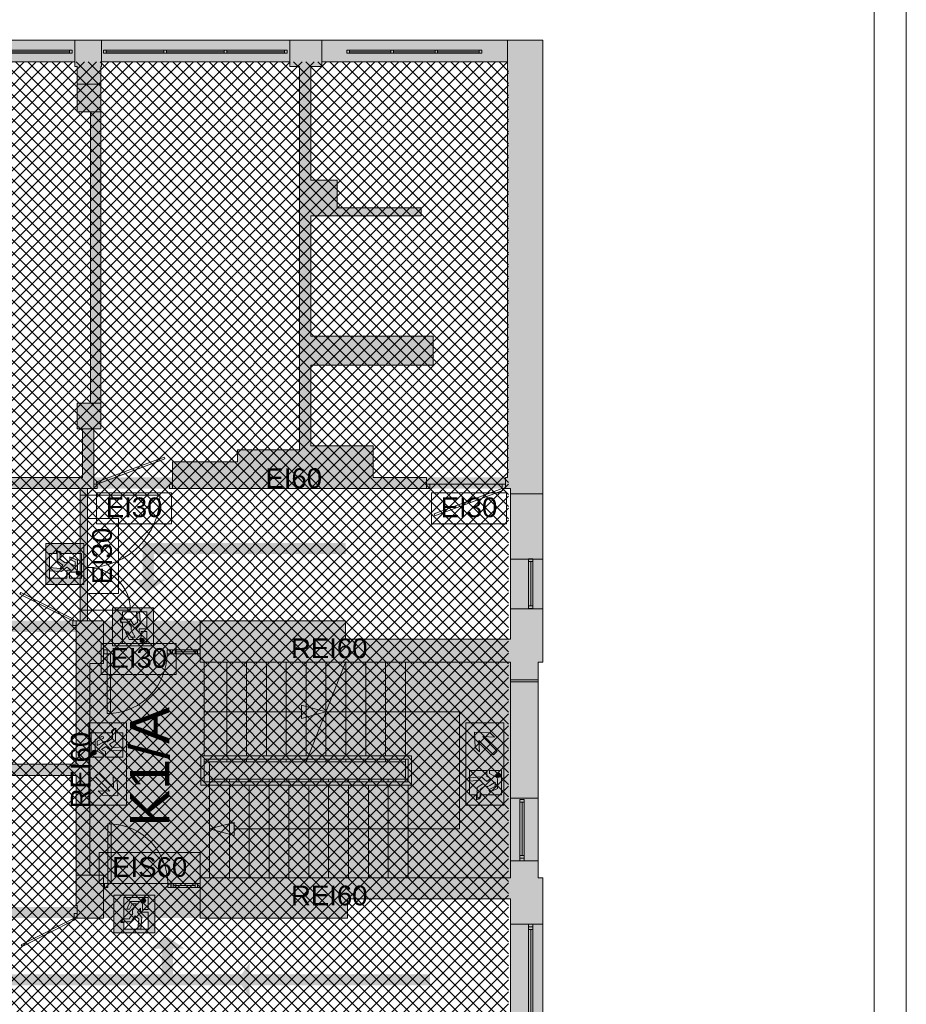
# Paper-space layout 'AP-09 STREFY POŻAROWE I EWAKUACJA - PIĘTRO 7' of a CAD drawing. Header units: millimetres. Extents: x 0 to 594, y 0 to 450.
# Tile 13 of 14: x 459 to 594, y 208 to 358. Entities that reach past the tile are written whole.
import ezdxf
from ezdxf.xclip import XClip

# ---------------------------------------------------------------- set-up
doc = ezdxf.new("R2010")
doc.units = ezdxf.units.MM
doc.header["$MEASUREMENT"] = 0
doc.header["$XCLIPFRAME"] = 0
for name, color, linetype, lineweight in [('A_Arkusz_Nr_pióra__1', 7, 'Continuous', 20), ('A_ewakuacja_Nr_pióra__4', 94, 'Continuous', 18), ('A_podkład_Nr_pióra__2', 8, 'Continuous', 13), ('A_ppoż proj_Nr_pióra__1', 7, 'Continuous', 20), ('A_ppoż proj_Nr_pióra__4', 94, 'Continuous', 18), ('A_ppoż proj_Nr_pióra__81', 2, 'Continuous', 5)]:
    doc.layers.add(name, color=color, linetype=linetype, lineweight=lineweight)
for name, color, linetype, lineweight, true_color in [('A_ewakuacja_Nr_pióra__104', 7, 'Continuous', 5, 0x006532), ('A_podkład_Nr_pióra__254', 7, 'Continuous', 5, 0xfdfdfd), ('A_ppoż proj_Nr_pióra__104', 7, 'Continuous', 5, 0x006532), ('A_ppoż proj_Nr_pióra__211', 7, 'Continuous', 5, 0xfe65fe), ('A_ppoż proj_Nr_pióra__70', 7, 'Continuous', 5, 0x65fe00)]:
    doc.layers.add(name, color=color, linetype=linetype, lineweight=lineweight, true_color=true_color)
doc.layers.add('A_podrys', color=7, linetype='Continuous')
doc.styles.add('STYL_AUTOMATYCZNY_1', font='arial.ttf')

# ---------------------------------------------------------------- blocks, each defined once
blk = doc.blocks.new('Rysunek_1_1', base_point=(-1569.58, -182.96))
at = {"layer": 'A_ewakuacja_Nr_pióra__104', "linetype": 'Continuous', "lineweight": 0, "true_color": 0x004c26}
h = blk.add_hatch(color=118, dxfattribs=at)
h.paths.add_polyline_path([(468.9, 272.27), (468.9, 278.52), (463.15, 278.52), (463.15, 272.27)])
h.paths.add_polyline_path([(466.34, 274.47), (466.34, 273.28), (463.71, 273.28), (463.71, 276.99), (464.76, 276.99), (464.76, 277.43), (465.42, 277.25), (465.42, 276.99), (468.54, 276.99), (468.54, 273.27), (466.72, 273.27), (466.72, 274.16), (467.52, 274.16, 0.414214), (467.93, 274.57), (467.93, 276), (466.78, 276.51), (466.78, 276.11), (467.6, 275.72), (467.6, 275.06), (466.76, 275.55), (466.58, 275.65, 0.230447), (466.09, 275.61), (465.3, 276.16), (465.3, 277.15), (464.84, 277.28), (464.84, 275.85), (465.74, 275.25), (465.29, 274.73), (463.74, 274.87), (463.74, 274.38), (465.51, 274.25), (466.31, 274.93), (466.94, 274.47)], flags=0)
for points in [[(468.4, 274.09, 1), (467.78, 273.88, 1)], [(477.69, 263.47, 1), (477.9, 264.09, 1)], [(470.32, 247.02, 1), (470.61, 246.43, 1)], [(532.11, 243, 1), (531.83, 243.59, 1)], [(477.89, 224.54, 1), (478.1, 223.92, 1)]]:
    blk.add_hatch(color=118, dxfattribs=at).paths.add_polyline_path(points)
h = blk.add_hatch(color=118, dxfattribs=at)
h.paths.add_polyline_path([(479.51, 262.97), (479.51, 268.72), (473.27, 268.72), (473.27, 262.97)])
h.paths.add_polyline_path([(477.32, 265.53), (477.32, 264.93), (476.85, 265.56), (477.53, 266.36), (477.4, 268.13), (476.92, 268.13), (477.06, 266.58), (476.53, 266.13), (475.94, 267.03), (474.51, 267.03), (474.63, 266.57), (475.62, 266.57), (476.18, 265.78, 0.230447), (476.14, 265.29), (476.24, 265.11), (476.73, 264.27), (476.06, 264.27), (475.67, 265.09), (475.27, 265.09), (475.78, 263.94), (477.21, 263.94, 0.414214), (477.62, 264.35), (477.62, 265.15), (478.51, 265.15), (478.51, 263.33), (474.8, 263.33), (474.8, 266.45), (474.54, 266.45), (474.36, 267.11), (474.8, 267.11), (474.8, 268.16), (478.51, 268.16), (478.51, 265.53)], flags=0)
h = blk.add_hatch(color=118, dxfattribs=at)
h.paths.add_polyline_path([(475.4, 251.26), (469.66, 251.26), (469.66, 245.01), (475.4, 245.01)])
h.paths.add_polyline_path([(470.01, 246.01), (470.01, 249.73), (473.14, 249.73), (473.14, 249.99, -0.24241), (473.79, 250.46), (473.79, 249.73), (474.84, 249.73), (474.84, 246.01), (472.22, 246.01), (472.22, 246.9), (471.61, 247.2), (472.25, 247.67), (473.05, 246.99), (474.81, 247.12), (474.81, 247.61), (473.26, 247.46), (472.81, 247.99), (473.72, 248.59), (473.72, 250.24, 0.304489), (473.25, 249.89), (473.25, 248.9), (472.46, 248.35, 0.230447), (471.97, 248.39), (471.79, 248.28), (470.95, 247.8), (470.95, 248.46), (471.78, 248.85, 1.14772), (471.63, 249.18), (470.62, 248.74), (470.62, 247.31, 0.414214), (471.04, 246.9), (471.83, 246.45), (471.83, 246.01)], flags=0)
h = blk.add_hatch(color=118, dxfattribs=at)
h.paths.add_polyline_path([(527.03, 251.26), (527.03, 245.01), (532.78, 245.01), (532.78, 251.26)])
h.paths.add_polyline_path([(528.44, 247.49), (528.33, 249.86), (530.69, 249.75), (531.35, 249.09), (529.58, 249.16), (531.79, 246.95), (531.22, 246.38), (529, 248.58), (529.08, 246.85)], flags=0)
h = blk.add_hatch(color=118, dxfattribs=at)
h.paths.add_polyline_path([(475.4, 238.76), (475.4, 245.01), (469.66, 245.01), (469.66, 238.76)])
h.paths.add_polyline_path([(473.99, 242.53), (474.1, 240.16), (471.74, 240.27), (471.09, 240.92), (472.86, 240.86), (470.65, 243.07), (471.22, 243.64), (473.43, 241.43), (473.35, 243.17)], flags=0)
h = blk.add_hatch(color=118, dxfattribs=at)
h.paths.add_polyline_path([(527.03, 238.76), (532.78, 238.76), (532.78, 245.01), (527.03, 245.01)])
h.paths.add_polyline_path([(532.42, 244.01), (532.42, 240.29), (529.3, 240.29), (529.3, 240.03, -0.24241), (528.64, 239.55), (528.64, 240.29), (527.59, 240.29), (527.59, 244), (530.22, 244), (530.22, 243.11), (530.82, 242.81), (530.19, 242.35), (529.39, 243.03), (527.63, 242.9), (527.63, 242.41), (529.17, 242.55), (529.62, 242.03), (528.72, 241.43), (528.72, 239.78, 0.304489), (529.19, 240.13), (529.19, 241.12), (529.97, 241.67, 0.230447), (530.47, 241.63), (530.64, 241.73), (531.49, 242.22), (531.49, 241.56), (530.66, 241.17, 1.14772), (530.81, 240.83), (531.81, 241.28), (531.81, 242.71, 0.414214), (531.4, 243.12), (530.6, 243.56), (530.6, 244.01)], flags=0)
h = blk.add_hatch(color=118, dxfattribs=at)
h.paths.add_polyline_path([(479.71, 225.04), (473.46, 225.04), (473.46, 219.3), (479.71, 219.3)])
h.paths.add_polyline_path([(477.51, 222.48), (478.71, 222.48), (478.71, 219.86), (474.99, 219.86), (474.99, 220.91), (474.56, 220.91), (474.73, 221.56), (474.99, 221.56), (474.99, 224.69), (478.71, 224.69), (478.71, 222.87), (477.82, 222.87), (477.82, 223.66, 0.414214), (477.41, 224.08), (475.98, 224.08), (475.47, 222.92), (475.87, 222.92), (476.26, 223.75), (476.92, 223.75), (476.43, 222.9), (476.33, 222.73, 0.230447), (476.37, 222.24), (475.82, 221.45), (474.83, 221.45), (474.7, 220.98), (476.13, 220.98), (476.73, 221.89), (477.25, 221.43), (477.11, 219.89), (477.6, 219.89), (477.73, 221.65), (477.05, 222.45), (477.51, 223.08)], flags=0)
at = {"layer": 'A_podkład_Nr_pióra__254', "linetype": 'Continuous', "lineweight": 5, "true_color": 0xfdfdfd}
h = blk.add_hatch(color=7, dxfattribs=at)
h.paths.add_polyline_path([(70.72, 133.27), (538.72, 133.27), (538.72, 227.67), (538.02, 227.67), (538.02, 260.47), (538.72, 260.47), (538.72, 355.07), (203.72, 355.07), (203.72, 351.07), (204.02, 351.07), (204.02, 293.67), (204.02, 286.87), (249.02, 286.87), (296.52, 286.87), (369.49, 286.87), (372.52, 286.87), (533.82, 286.87), (533.82, 266.77), (533.82, 263.97), (508.72, 263.97), (508.72, 266.77), (457.72, 266.77), (457.72, 266.87), (418.72, 266.87), (418.72, 264.22), (402.12, 264.22), (402.12, 264.32), (397.12, 264.32, 0.414214), (392.12, 259.32), (392.12, 229.12, 0.414214), (397.12, 224.12), (418.72, 224.12), (418.72, 221.57), (456.32, 221.57), (458.42, 221.57), (509.02, 221.57), (509.02, 224.47), (533.82, 224.47), (533.82, 201.67), (509.78, 201.67), (509.02, 201.67), (458.42, 201.67), (456.32, 201.67), (418.72, 201.67), (406.32, 201.67), (149.02, 201.67), (149.02, 201.47), (101.32, 201.47), (76.12, 201.47), (76.12, 224.27), (101.32, 224.27), (101.32, 221.57), (121.32, 221.57), (121.32, 224.27), (137.77, 224.27), (137.77, 223.97), (141.67, 223.97), (141.67, 229.07), (164.82, 229.07), (164.82, 221.67), (173.12, 221.67), (173.12, 231.82), (172.32, 231.82), (172.32, 230.07), (165.57, 230.07), (165.57, 240.47), (172.32, 240.47), (172.32, 238.72), (173.12, 238.72), (172.32, 242.42), (172.32, 241.47), (165.57, 241.47), (165.57, 258.47), (172.32, 258.47), (172.32, 256.42), (173.12, 256.42), (173.12, 266.57), (168.62, 266.57), (166.22, 266.57), (166.22, 259.67), (141.72, 259.67), (141.72, 263.97), (137.71, 263.97), (137.71, 263.77), (123.62, 263.77), (76.12, 263.77), (76.12, 293.67), (123.62, 293.67), (141.72, 293.67), (166.22, 293.67), (168.62, 293.67), (168.62, 286.97), (173.12, 286.97), (173.12, 293.67), (183.12, 293.67), (183.12, 299.47), (173.82, 299.47), (173.82, 351.07), (175.22, 351.07), (175.22, 355.07), (70.72, 355.07), (70.72, 260.47), (71.92, 260.47), (71.92, 257.47), (71.92, 230.27), (71.92, 228.02), (70.72, 228.02)])
h.paths.add_polyline_path([(94.22, 295.27), (76.12, 295.27), (76.12, 321.24), (76.12, 351.77), (104.72, 351.77), (104.72, 351.07), (106.12, 351.07), (106.12, 321.24), (102.43, 321.24), (94.22, 312.94)], flags=0)
h.paths.add_polyline_path([(76.12, 199.87), (89.57, 199.87), (89.57, 195.57), (99.16, 195.57), (104.42, 195.57), (111.88, 195.57), (111.88, 200.77), (121.78, 200.77), (121.78, 196.37), (126.47, 196.37), (126.47, 191.37), (121.47, 191.37), (121.47, 184.67), (138.97, 184.67), (138.97, 144.17), (137.77, 144.17), (137.77, 136.57), (109.17, 136.57), (109.17, 137.27), (104.42, 137.27), (104.42, 136.57), (89.57, 136.57), (76.12, 136.57)], flags=0)
h.paths.add_polyline_path([(95.02, 302.27), (95.02, 312.63), (102.78, 320.44), (106.12, 320.44), (106.12, 318.83), (121.12, 318.83), (121.12, 302.27), (106.12, 302.27), (102.78, 302.27)], flags=0)
h.paths.add_polyline_path([(121.92, 319.63), (107.82, 319.63), (107.82, 351.07), (109.42, 351.07), (109.42, 351.77), (138.02, 351.77), (138.02, 302.17), (135.42, 302.17), (135.42, 295.27), (121.92, 295.27), (121.92, 302.17)], flags=0)
h.paths.add_polyline_path([(137.67, 191.37), (127.37, 191.37), (127.37, 199.07), (128.97, 199.07), (128.97, 199.77), (139.12, 199.77), (139.12, 200.77), (149.02, 200.77), (149.02, 195.37), (160.32, 195.37), (160.32, 183.47), (141.57, 183.47), (141.57, 192.27), (137.67, 192.27)], flags=0)
h.paths.add_polyline_path([(140.02, 302.17), (140.02, 321.77), (154.92, 321.77), (154.92, 302.17)], flags=0)
h.paths.add_polyline_path([(140.02, 344.17), (142.52, 344.17), (142.52, 351.77), (170.92, 351.77), (170.92, 351.07), (172.22, 351.07), (172.22, 322.57), (142.52, 322.57), (140.02, 322.57)], flags=0)
h.paths.add_polyline_path([(140.47, 178.47), (141.57, 178.47), (161.12, 178.47), (161.12, 181.87), (171.82, 181.87), (171.82, 137.27), (170.52, 137.27), (170.52, 136.57), (141.97, 136.57), (141.97, 137.27), (141.57, 137.27), (141.57, 144.17), (140.47, 144.17)], flags=0)
h.paths.add_polyline_path([(155.72, 299.47), (155.72, 321.87), (172.22, 321.87), (172.22, 299.47), (167.72, 299.47), (167.72, 294.37), (155.72, 294.37)], flags=0)
h.paths.add_polyline_path([(161.12, 200.07), (171.82, 200.07), (171.82, 183.47), (161.12, 183.47)], flags=0)
h.paths.add_polyline_path([(173.52, 137.27), (173.52, 195.77), (173.52, 200.97), (197.22, 200.97), (197.22, 195.77), (203.72, 195.77), (203.72, 137.27), (203.52, 137.27), (203.52, 136.57), (174.92, 136.57), (174.92, 137.27)], flags=0)
h.paths.add_polyline_path([(207.52, 144.17), (205.42, 144.17), (205.42, 188.47), (207.52, 188.47), (207.52, 195.57), (214.32, 195.57), (214.32, 197.47), (225.42, 197.47), (225.42, 200.87), (237.42, 200.87), (237.42, 197.47), (237.42, 195.87), (238.32, 195.87), (238.32, 137.27), (236.72, 137.27), (236.72, 136.57), (207.72, 136.57), (207.72, 137.27), (207.52, 137.27)], flags=0)
h.paths.add_polyline_path([(205.72, 344.17), (207.82, 344.17), (207.82, 351.07), (208.32, 351.07), (208.32, 351.77), (236.92, 351.77), (236.92, 351.07), (238.22, 351.07), (238.22, 308.93), (228.04, 308.93), (219.82, 300.67), (219.82, 287.57), (207.82, 287.57), (207.82, 299.87), (205.72, 299.87)], flags=0)
h.paths.add_polyline_path([(229.02, 290.87), (220.62, 290.87), (220.62, 300.33), (228.38, 308.13), (229.02, 308.13), (238.22, 308.13), (238.22, 306.63), (248.02, 306.63), (248.02, 292.77), (238.22, 292.77), (229.02, 292.77)], flags=0)
h.paths.add_polyline_path([(239.72, 310.93), (239.72, 344.17), (239.72, 351.07), (241.42, 351.07), (241.42, 351.77), (270.02, 351.77), (270.02, 351.07), (270.02, 344.17), (270.52, 344.17), (270.52, 310.93), (270.52, 299.87), (270.02, 299.87), (270.02, 287.57), (258.02, 287.57), (258.02, 295.87), (257.32, 295.87), (257.32, 290.87), (248.82, 290.87), (248.82, 295.87), (248.82, 310.93), (248.02, 310.93), (248.02, 307.43), (239.72, 307.43)], flags=0)
h.paths.add_polyline_path([(240.12, 178.77), (240.12, 195.37), (248.22, 195.37), (248.22, 197.47), (257.22, 197.47), (257.22, 195.37), (257.22, 178.77)], flags=0)
h.paths.add_polyline_path([(241.42, 137.27), (240.12, 137.27), (240.12, 177.97), (270.02, 177.97), (270.72, 177.97), (270.72, 144.17), (270.02, 144.17), (270.02, 137.27), (270.02, 136.57), (241.42, 136.57)], flags=0)
h.paths.add_polyline_path([(270.02, 178.67), (258.02, 178.67), (258.02, 200.97), (270.02, 200.97), (270.02, 188.47), (270.72, 188.47), (270.72, 178.67)], flags=0)
h.paths.add_polyline_path([(273, 144.17), (273.02, 145.23), (273.02, 188.47), (273.62, 188.47), (273.62, 197.57), (273.62, 200.97), (285.57, 200.97), (285.57, 197.57), (295.12, 197.57), (295.12, 188.47), (295.12, 177.61), (295.92, 177.61), (295.92, 181.11), (304.12, 181.11), (304.12, 177.61), (304.12, 144.17), (304.12, 137.27), (302.72, 137.27), (302.72, 136.57), (273.92, 136.57), (273.92, 137.27), (273.62, 137.27), (273.62, 144.17)], flags=0)
h.paths.add_polyline_path([(273.82, 299.87), (273.32, 299.87), (273.32, 308.93), (273.32, 310.15), (273.32, 344.17), (273.82, 344.17), (273.82, 351.07), (274.22, 351.07), (274.22, 351.77), (302.82, 351.77), (302.82, 351.07), (304.22, 351.07), (304.22, 344.17), (304.22, 308.93), (294.04, 308.93), (285.82, 300.67), (285.82, 287.57), (273.82, 287.57)], flags=0)
h.paths.add_polyline_path([(286.62, 290.87), (286.62, 300.33), (294.38, 308.13), (304.22, 308.13), (304.22, 306.73), (314.02, 306.73), (314.02, 292.77), (295.02, 292.77), (295.02, 290.87)], flags=0)
h.paths.add_polyline_path([(295.92, 181.81), (295.92, 195.57), (305.82, 195.57), (314.92, 195.57), (314.92, 197.57), (323.32, 197.57), (323.32, 187.1), (315.56, 179.31), (305.82, 179.31), (305.82, 181.81)], flags=0)
h.paths.add_polyline_path([(305.82, 178.51), (307.12, 178.51), (315.9, 178.51), (324.12, 186.77), (324.12, 188.47), (324.12, 200.97), (336.12, 200.97), (336.12, 188.47), (336.82, 188.47), (336.82, 186.77), (336.82, 144.17), (336.12, 144.17), (336.12, 137.27), (335.72, 137.27), (335.72, 136.57), (307.12, 136.57), (307.12, 137.27), (305.82, 137.27)], flags=0)
h.paths.add_polyline_path([(314.02, 307.53), (305.92, 307.53), (305.92, 351.07), (307.22, 351.07), (307.22, 351.77), (335.62, 351.77), (335.62, 351.07), (336.12, 351.07), (336.12, 344.17), (336.82, 344.17), (336.82, 311.03), (336.82, 299.87), (336.12, 299.87), (336.12, 295.97), (337.12, 295.97), (337.12, 288.47), (336.22, 288.47), (336.22, 287.57), (324.22, 287.57), (324.22, 288.47), (324.22, 290.87), (314.82, 290.87), (314.82, 299.87), (314.82, 311.03), (314.02, 311.03)], flags=0)
h.paths.add_polyline_path([(338.72, 288.47), (338.72, 290.97), (338.72, 295.97), (339.92, 295.97), (339.92, 299.87), (339.42, 299.87), (339.42, 344.17), (339.92, 344.17), (339.92, 351.07), (340.12, 351.07), (340.12, 351.77), (358.49, 351.77), (360.82, 351.77), (368.52, 351.77), (368.52, 351.07), (369.95, 351.07), (369.95, 292.67), (360.82, 292.67), (360.82, 298.17), (360.02, 298.17), (360.02, 295.97), (360.02, 290.97), (351.92, 290.97), (351.92, 288.47), (351.92, 287.57), (339.92, 287.57), (339.92, 288.47)], flags=0)
h.paths.add_polyline_path([(339.42, 144.17), (339.42, 188.47), (339.82, 188.47), (339.82, 200.97), (351.82, 200.97), (351.82, 187.07), (352.66, 186.23), (352.68, 186.24), (353.23, 186.79), (352.62, 187.4), (352.62, 197.57), (361.02, 197.57), (361.02, 195.47), (381.52, 195.47), (381.52, 191.31), (382.32, 191.31), (382.32, 195.47), (389.82, 195.47), (389.82, 200.97), (401.82, 200.97), (401.82, 199.97), (401.92, 199.97), (401.92, 192.37), (401.92, 188.47), (402.82, 188.47), (402.82, 144.17), (401.82, 144.17), (401.82, 137.27), (401.32, 137.27), (401.32, 136.57), (372.92, 136.57), (372.92, 137.27), (371.62, 137.27), (371.62, 181.11), (381.62, 181.11), (381.62, 177.61), (382.32, 177.61), (382.32, 182.31), (381.52, 182.31), (381.52, 181.81), (369.92, 181.81), (369.92, 179.71), (360.28, 179.71), (359.57, 180.41), (359.01, 179.84), (359.94, 178.91), (369.92, 178.91), (369.92, 144.17), (369.92, 137.27), (368.42, 137.27), (368.42, 136.57), (339.82, 136.57), (339.82, 137.27), (339.82, 144.17)], flags=0)
h.paths.add_polyline_path([(391.12, 288.37), (372.02, 288.37), (372.02, 338.37), (372.95, 338.37), (372.95, 339.27), (401.92, 339.27), (401.92, 333.17), (401.92, 287.47), (391.92, 287.47), (391.92, 293.87), (391.12, 293.87)], flags=0)
h.paths.add_polyline_path([(398.12, 260.12), (402.12, 260.12), (402.12, 260.22), (406.12, 260.22), (406.12, 261.22), (419.52, 261.22), (419.52, 265.17), (430.32, 265.17), (430.32, 223.17), (419.52, 223.17), (419.52, 227.12), (406.12, 227.12), (406.12, 228.12), (398.12, 228.12), (398.12, 250.27), (398.12, 252.26)], flags=0)
h.paths.add_polyline_path([(403.62, 299.87), (403.62, 339.27), (405.82, 339.27), (405.82, 351.07), (406.32, 351.07), (406.32, 351.77), (434.92, 351.77), (434.92, 351.07), (438.92, 351.07), (438.92, 351.77), (467.52, 351.77), (467.52, 351.07), (467.92, 351.07), (467.92, 344.17), (469.92, 344.17), (469.92, 299.87), (467.92, 299.87), (467.92, 295.97), (468.72, 295.97), (468.72, 288.57), (457.02, 288.57), (457.02, 290.97), (446.82, 290.97), (446.82, 292.77), (426.72, 292.77), (426.72, 287.57), (405.72, 287.57), (405.72, 299.87)], flags=0)
h.paths.add_polyline_path([(404.42, 144.17), (404.42, 177.61), (404.42, 188.47), (405.82, 188.47), (405.82, 200.97), (417.82, 200.97), (417.82, 197.57), (426.42, 197.57), (426.42, 188.47), (426.42, 183.09), (426.42, 177.61), (427.22, 177.61), (427.22, 181.11), (435.92, 181.11), (435.92, 144.17), (435.92, 137.27), (434.42, 137.27), (434.42, 136.57), (405.82, 136.57), (405.82, 137.27), (405.82, 144.17)], flags=0)
h.paths.add_polyline_path([(427.22, 195.57), (446.72, 195.57), (446.72, 197.57), (455.12, 197.57), (455.12, 187.1), (447.36, 179.31), (437.62, 179.31), (437.62, 181.81), (427.22, 181.81)], flags=0)
h.paths.add_polyline_path([(431.02, 261.57), (432.85, 261.57), (436.32, 261.57), (437.42, 261.57), (437.42, 259.37), (448.22, 259.37), (448.22, 229.07), (436.32, 229.07), (436.32, 223.17), (431.02, 223.17)], flags=0)
h.paths.add_polyline_path([(437.62, 178.51), (447.7, 178.51), (455.82, 186.67), (455.82, 188.47), (455.82, 199.97), (455.82, 200.97), (467.82, 200.97), (467.82, 199.97), (467.92, 199.97), (467.92, 188.47), (468.92, 188.47), (468.92, 186.67), (468.92, 178.51), (468.92, 176.58), (468.92, 144.17), (467.92, 144.17), (467.92, 137.27), (467.62, 137.27), (467.62, 136.57), (439.02, 136.57), (439.02, 137.27), (437.62, 137.27), (437.62, 144.17)], flags=0)
h.paths.add_polyline_path([(450.02, 247.47), (450.02, 264.97), (453.72, 264.97), (457.72, 264.97), (457.72, 266.07), (467.72, 266.07), (467.72, 244.97), (457.72, 244.97), (453.72, 244.97), (453.72, 247.47)], flags=0)
h.paths.add_polyline_path([(457.92, 223.67), (450.02, 223.67), (450.02, 243.27), (457.92, 243.27), (467.72, 243.27), (467.72, 223.47), (467.92, 223.47), (467.92, 222.27), (467.72, 222.27), (457.92, 222.27)], flags=0)
h.paths.add_polyline_path([(470.42, 290.97), (470.42, 295.97), (471.52, 295.97), (471.52, 351.07), (471.62, 351.07), (471.62, 351.77), (500.22, 351.77), (500.22, 351.07), (501.72, 351.07), (501.72, 292.77), (492.29, 292.77), (492.29, 290.97), (482.42, 290.97), (482.42, 287.57), (470.42, 287.57)], flags=0)
h.paths.add_polyline_path([(471.52, 144.17), (470.52, 144.17), (470.52, 188.47), (471.52, 188.47), (471.52, 195.67), (471.52, 197.57), (471.52, 199.97), (471.72, 199.97), (471.72, 200.97), (483.72, 200.97), (483.72, 199.97), (483.72, 197.57), (492.92, 197.57), (492.92, 195.67), (501.72, 195.67), (501.72, 188.47), (501.72, 144.17), (501.72, 137.27), (500.42, 137.27), (500.42, 136.57), (472.12, 136.57), (472.12, 137.27), (471.52, 137.27)], flags=0)
h.paths.add_polyline_path([(503.32, 195.67), (513.12, 195.67), (513.12, 197.67), (511.02, 197.67), (511.02, 200.97), (521.02, 200.97), (521.02, 197.67), (521.02, 179.71), (513.12, 179.71), (503.32, 179.71)], flags=0)
h.paths.add_polyline_path([(503.32, 165.77), (503.32, 178.27), (507.82, 178.27), (521.72, 178.27), (521.72, 200.97), (533.72, 200.97), (533.72, 178.27), (533.72, 136.57), (507.82, 136.57), (505.02, 136.57), (505.02, 137.27), (503.32, 137.27), (503.32, 160.47), (505.02, 160.47), (507.82, 160.47), (507.82, 165.77)], flags=0)
h.paths.add_polyline_path([(503.42, 328.37), (520.21, 328.37), (520.21, 329.57), (507.42, 329.57), (507.42, 333.77), (505.12, 333.77), (503.42, 333.77), (503.42, 351.07), (505.12, 351.07), (505.12, 351.77), (507.42, 351.77), (533.32, 351.77), (533.32, 329.57), (533.32, 328.37), (533.34, 328.37), (533.34, 310.07), (533.32, 310.07), (533.32, 288.57), (533.02, 288.57), (533.02, 287.57), (521.02, 287.57), (521.02, 288.57), (512.92, 288.57), (512.92, 293.37), (503.42, 293.37), (503.42, 305.67), (512.92, 305.67), (522.02, 305.67), (522.02, 310.07), (503.42, 310.07)], flags=0)
at = {"layer": 'A_ppoż proj_Nr_pióra__104', "linetype": 'Continuous', "lineweight": 5, "true_color": 0x006532}
for points in [[(476.09, 273.02), (478.71, 271.21), (481.33, 273.02), (479.56, 273.02), (479.56, 276.92), (508.71, 276.92), (508.71, 278.62), (477.86, 278.62), (477.86, 276.92), (477.86, 273.02)], [(484.24, 216.92), (481.62, 218.72), (479, 216.92), (480.77, 216.92), (480.77, 213.02), (430.45, 213.02), (430.45, 211.32), (494.47, 211.32), (494.47, 213.02), (482.47, 213.02), (482.47, 216.92)], [(521.54, 211.32), (521.54, 213.02), (494.14, 213.02), (494.14, 214.78), (492.33, 212.17), (494.14, 209.55), (494.14, 211.32)]]:
    blk.add_hatch(color=128, dxfattribs=at).paths.add_polyline_path(points)
at = {"layer": 'A_ppoż proj_Nr_pióra__211', "linetype": 'Continuous', "lineweight": 5, "true_color": 0xfe65fe}
h = blk.add_hatch(dxfattribs=at)
h.set_pattern_fill('bloczki_betonowe_0001', color=211, style=0, pattern_type=2)
h.set_pattern_definition([(45, (-1569.5778, -182.9554), (-0.9192388, 0.9192388), []), (135, (-1569.5778, -182.9554), (0.9192388, 0.9192388), [])])
h.paths.add_polyline_path([(216.52, 201.67), (205.42, 201.67), (205.42, 136.57), (533.52, 136.57), (533.52, 351.77), (205.72, 351.77), (205.72, 266.87), (214.72, 266.87), (246.22, 266.87), (246.22, 221.87), (216.52, 221.87)])
at = {"layer": 'A_ppoż proj_Nr_pióra__4', "linetype": 'Continuous', "lineweight": 0, "true_color": 0x002000}
for points in [[(538.72, 263.97), (467.72, 263.97), (467.72, 260.47), (538.72, 260.47)], [(467.72, 260.47), (467.72, 227.67), (469.82, 227.67), (469.82, 260.47)], [(538.72, 227.67), (467.72, 227.67), (467.72, 224.47), (538.72, 224.47)]]:
    blk.add_hatch(color=98, dxfattribs=at).paths.add_polyline_path(points)
at = {"layer": 'A_ppoż proj_Nr_pióra__70', "linetype": 'Continuous', "lineweight": 0, "true_color": 0x193f00}
for points in [[(468.52, 286.87), (538.72, 286.87), (538.72, 288.57), (468.52, 288.57)], [(468.34, 286.87), (468.34, 263.97), (469.49, 263.97), (469.49, 286.87)]]:
    blk.add_hatch(color=88, dxfattribs=at).paths.add_polyline_path(points)
at = {"layer": 'A_ppoż proj_Nr_pióra__81', "linetype": 'Continuous', "lineweight": 0, "true_color": 0x3f3f00}
for points in [[(205.72, 288.57), (205.72, 286.87), (468.52, 286.87), (468.52, 288.57)], [(468.52, 265.07), (468.52, 266.77), (420.42, 266.77), (420.42, 265.07)], [(467.72, 223.27), (418.72, 223.27), (418.72, 221.57), (467.72, 221.57)], [(469.42, 221.57), (469.42, 224.47), (467.72, 224.47), (467.72, 221.57)]]:
    blk.add_hatch(color=48, dxfattribs=at).paths.add_polyline_path(points)
at = {"layer": 'A_ewakuacja_Nr_pióra__4', "color": 94, "linetype": 'Continuous', "lineweight": 18, "flags": 128}
for points in [[(463.15, 272.27), (463.15, 278.52), (468.9, 278.52), (468.9, 272.27)], [(468.9, 272.27), (463.15, 272.27)], [(479.51, 268.72), (473.27, 268.72), (473.27, 262.97), (479.51, 262.97)], [(479.51, 262.97), (479.51, 268.72)], [(469.66, 245.01), (469.66, 251.26), (475.4, 251.26), (475.4, 245.01)], [(527.03, 245.01), (527.03, 251.26), (532.78, 251.26), (532.78, 245.01)], [(475.4, 245.01), (475.4, 238.76), (469.66, 238.76), (469.66, 245.01)], [(532.78, 245.01), (532.78, 238.76), (527.03, 238.76), (527.03, 245.01)], [(479.71, 219.3), (473.46, 219.3), (473.46, 225.04), (479.71, 225.04)], [(479.71, 225.04), (479.71, 219.3)]]:
    blk.add_lwpolyline(points, dxfattribs=at)
for points in [[(463.71, 273.28), (466.34, 273.28), (466.34, 274.47), (466.94, 274.47), (466.31, 274.93), (465.51, 274.25), (463.74, 274.38), (463.74, 274.87), (465.29, 274.73), (465.74, 275.25), (464.84, 275.85), (464.84, 277.28), (465.3, 277.15), (465.3, 276.16), (466.09, 275.61, -0.230447), (466.58, 275.65), (466.76, 275.55), (467.6, 275.06), (467.6, 275.72), (466.78, 276.11), (466.78, 276.51), (467.93, 276), (467.93, 274.57, -0.414214), (467.52, 274.16), (466.72, 274.16), (466.72, 273.27), (468.54, 273.27), (468.54, 276.99), (465.42, 276.99), (465.42, 277.25), (464.76, 277.43), (464.76, 276.99), (463.71, 276.99)], [(478.51, 268.16), (478.51, 265.53), (477.32, 265.53), (477.32, 264.93), (476.85, 265.56), (477.53, 266.36), (477.4, 268.13), (476.92, 268.13), (477.06, 266.58), (476.53, 266.13), (475.94, 267.03), (474.51, 267.03), (474.63, 266.57), (475.62, 266.57), (476.18, 265.78, 0.230447), (476.14, 265.29), (476.24, 265.11), (476.73, 264.27), (476.06, 264.27), (475.67, 265.09), (475.27, 265.09), (475.78, 263.94), (477.21, 263.94, 0.414214), (477.62, 264.35), (477.62, 265.15), (478.51, 265.15), (478.51, 263.33), (474.8, 263.33), (474.8, 266.45), (474.54, 266.45), (474.36, 267.11), (474.8, 267.11), (474.8, 268.16)], [(474.84, 246.01), (472.22, 246.01), (472.22, 246.9), (471.61, 247.2), (472.25, 247.67), (473.05, 246.99), (474.81, 247.12), (474.81, 247.61), (473.26, 247.46), (472.81, 247.99), (473.72, 248.59), (473.72, 250.24, 0.304489), (473.25, 249.89), (473.25, 248.9), (472.46, 248.35, 0.230447), (471.97, 248.39), (471.79, 248.28), (470.95, 247.8), (470.95, 248.46), (471.78, 248.85, 1.14772), (471.63, 249.18), (470.62, 248.74), (470.62, 247.31, 0.414214), (471.04, 246.9), (471.83, 246.45), (471.83, 246.01), (470.01, 246.01), (470.01, 249.73), (473.14, 249.73), (473.14, 249.99, -0.24241), (473.79, 250.46), (473.79, 249.73), (474.84, 249.73)], [(527.59, 244), (530.22, 244), (530.22, 243.11), (530.82, 242.81), (530.19, 242.35), (529.39, 243.03), (527.63, 242.9), (527.63, 242.41), (529.17, 242.55), (529.62, 242.03), (528.72, 241.43), (528.72, 239.78, 0.304489), (529.19, 240.13), (529.19, 241.12), (529.97, 241.67, 0.230447), (530.47, 241.63), (530.64, 241.73), (531.49, 242.22), (531.49, 241.56), (530.66, 241.17, 1.14772), (530.81, 240.83), (531.81, 241.28), (531.81, 242.71, 0.414214), (531.4, 243.12), (530.6, 243.56), (530.6, 244.01), (532.42, 244.01), (532.42, 240.29), (529.3, 240.29), (529.3, 240.03, -0.24241), (528.64, 239.55), (528.64, 240.29), (527.59, 240.29)], [(478.71, 219.86), (478.71, 222.48), (477.51, 222.48), (477.51, 223.08), (477.05, 222.45), (477.73, 221.65), (477.6, 219.89), (477.11, 219.89), (477.25, 221.43), (476.73, 221.89), (476.13, 220.98), (474.7, 220.98), (474.83, 221.45), (475.82, 221.45), (476.37, 222.24, -0.230447), (476.33, 222.73), (476.43, 222.9), (476.92, 223.75), (476.26, 223.75), (475.87, 222.92), (475.47, 222.92), (475.98, 224.08), (477.41, 224.08, -0.414214), (477.82, 223.66), (477.82, 222.87), (478.71, 222.87), (478.71, 224.69), (474.99, 224.69), (474.99, 221.56), (474.73, 221.56), (474.56, 220.91), (474.99, 220.91), (474.99, 219.86)]]:
    blk.add_lwpolyline(points, format="xyb", close=True, dxfattribs=at)
for points in [[(531.22, 246.38), (531.79, 246.95), (529.58, 249.16), (531.35, 249.09), (530.69, 249.75), (528.33, 249.86), (528.44, 247.49), (529.08, 246.85), (529, 248.58)], [(471.22, 243.64), (470.65, 243.07), (472.86, 240.86), (471.09, 240.92), (471.74, 240.27), (474.1, 240.16), (473.99, 242.53), (473.35, 243.17), (473.43, 241.43)]]:
    blk.add_lwpolyline(points, close=True, dxfattribs=at)
at = {"layer": 'A_ewakuacja_Nr_pióra__4', "color": 94, "linetype": 'Continuous', "lineweight": 18}
for centre in [(468.09, 273.99), (477.8, 263.78), (470.47, 246.73), (531.97, 243.29), (477.99, 224.23)]:
    blk.add_circle(centre, 0.328, dxfattribs=at)
at = {"layer": 'A_podkład_Nr_pióra__2', "color": 8, "linetype": 'Continuous', "lineweight": 13}
for p, q in [((538.72, 355.07), (203.72, 355.07)), ((467.52, 355.07), (467.52, 351.07)), ((471.62, 351.07), (471.62, 355.07)), ((500.22, 355.07), (500.22, 351.07)), ((505.12, 355.07), (505.12, 351.07)), ((533.32, 355.07), (533.32, 288.57)), ((538.72, 260.47), (538.72, 355.07)), ((467.12, 353.57), (439.22, 353.57)), ((466.72, 353.57), (466.72, 353.07)), ((467.12, 353.07), (467.12, 353.57)), ((499.82, 353.57), (471.92, 353.57)), ((471.92, 353.57), (471.92, 353.07)), ((472.32, 353.57), (472.32, 353.07)), ((481.09, 353.57), (481.09, 353.07)), ((481.49, 353.57), (481.49, 353.07)), ((490.25, 353.57), (490.25, 353.07)), ((490.65, 353.57), (490.65, 353.07)), ((499.42, 353.57), (499.42, 353.07)), ((499.82, 353.07), (499.82, 353.57)), ((529.42, 353.57), (508.92, 353.57)), ((508.92, 353.57), (508.92, 353.07)), ((509.32, 353.57), (509.32, 353.07)), ((515.62, 353.57), (515.62, 353.07)), ((516.02, 353.57), (516.02, 353.07)), ((522.32, 353.57), (522.32, 353.07)), ((522.72, 353.57), (522.72, 353.07)), ((529.02, 353.57), (529.02, 353.07)), ((529.42, 353.07), (529.42, 353.57)), ((439.22, 353.07), (467.12, 353.07)), ((457.95, 353.32), (466.72, 353.32)), ((471.92, 353.07), (499.82, 353.07)), ((472.32, 353.32), (481.09, 353.32)), ((481.49, 353.32), (490.25, 353.32)), ((490.65, 353.32), (499.42, 353.32)), ((508.92, 353.07), (529.42, 353.07)), ((509.32, 353.32), (515.62, 353.32)), ((516.02, 353.32), (522.32, 353.32)), ((522.72, 353.32), (529.02, 353.32)), ((438.92, 351.77), (467.52, 351.77)), ((467.52, 351.07), (467.92, 351.07)), ((467.92, 351.07), (467.92, 344.17)), ((471.52, 295.97), (471.52, 351.07)), ((471.52, 351.07), (471.62, 351.07)), ((471.62, 351.77), (500.22, 351.77)), ((500.22, 351.07), (501.72, 351.07)), ((501.72, 351.07), (501.72, 292.77)), ((505.12, 351.07), (503.42, 351.07)), ((503.42, 351.07), (503.42, 333.77)), ((533.32, 351.77), (505.12, 351.77)), ((467.92, 348.39), (471.52, 348.39)), ((471.52, 344.17), (467.92, 344.17)), ((469.92, 344.17), (469.92, 299.87)), ((503.42, 333.77), (507.42, 333.77)), ((507.42, 333.77), (507.42, 329.57)), ((507.42, 329.57), (520.21, 329.57)), ((520.22, 329.56), (520.21, 329.57)), ((520.21, 329.57), (520.22, 328.37)), ((520.22, 328.37), (520.22, 329.56)), ((520.22, 328.37), (503.42, 328.37)), ((503.42, 328.37), (503.42, 310.07)), ((519.52, 328.36), (519.51, 328.37)), ((503.42, 310.07), (522.02, 310.07)), ((522.02, 310.07), (522.02, 305.67)), ((522.02, 305.67), (503.42, 305.67)), ((503.42, 305.67), (503.42, 293.37)), ((467.92, 295.97), (467.92, 299.87)), ((467.92, 299.87), (471.52, 299.87)), ((471.52, 295.97), (467.92, 295.97)), ((468.72, 295.97), (468.72, 288.57)), ((470.42, 286.87), (470.42, 295.97)), ((501.72, 292.77), (492.29, 292.77)), ((492.29, 292.77), (492.29, 290.97)), ((503.42, 293.37), (512.91, 293.37)), ((512.92, 293.36), (512.91, 293.37)), ((512.91, 293.37), (512.92, 288.57)), ((512.92, 288.57), (512.92, 293.36)), ((470.81, 287.85), (481.13, 291.68)), ((481.23, 291.4), (470.92, 287.57)), ((481.13, 291.68), (481.23, 291.4)), ((492.29, 290.97), (482.42, 290.97)), ((482.42, 290.97), (482.42, 286.87)), ((468.72, 288.57), (457.02, 288.57)), ((470.92, 287.57), (470.42, 287.57)), ((470.92, 287.57), (470.81, 287.85)), ((470.92, 286.87), (470.92, 287.57)), ((482.42, 287.57), (481.92, 287.57)), ((481.92, 287.57), (481.92, 286.87)), ((512.92, 288.57), (521.02, 288.57)), ((521.02, 286.87), (521.02, 288.57)), ((521.02, 287.57), (533.02, 287.57)), ((521.52, 287.57), (521.52, 286.87)), ((532.52, 286.87), (532.52, 287.57)), ((533.02, 286.87), (533.02, 288.57)), ((533.02, 288.57), (533.32, 288.57)), ((425.57, 286.87), (470.92, 286.87)), ((468.34, 286.87), (468.34, 266.77)), ((469.49, 286.87), (468.34, 286.87)), ((469.49, 286.87), (469.49, 266.77)), ((481.92, 286.87), (521.52, 286.87)), ((522.21, 283.04), (532.52, 286.87)), ((532.62, 286.59), (522.31, 282.76)), ((532.52, 286.87), (533.82, 286.87)), ((532.52, 286.87), (532.62, 286.59)), ((533.82, 286.87), (533.82, 263.97)), ((533.82, 286.07), (538.72, 286.07)), ((469.49, 285.87), (468.34, 285.87)), ((469.49, 285.87), (480.49, 285.87)), ((522.31, 282.76), (522.21, 283.04)), ((538.72, 276.17), (533.82, 276.17)), ((536.54, 276.21), (536.54, 268.66)), ((537.22, 276.21), (536.54, 276.21)), ((536.54, 275.81), (537.22, 275.81)), ((536.88, 275.81), (536.88, 269.06)), ((537.22, 268.66), (537.22, 276.21)), ((459.32, 271.1), (459.19, 270.83)), ((467.35, 267.04), (459.32, 271.1)), ((459.19, 270.83), (467.22, 266.77)), ((468.34, 268.37), (469.49, 268.37)), ((469.49, 268.37), (475.99, 268.37)), ((533.82, 268.57), (538.72, 268.57)), ((536.54, 269.06), (537.22, 269.06)), ((537.22, 268.66), (536.54, 268.66)), ((467.22, 266.77), (467.35, 267.04)), ((467.22, 266.07), (467.22, 266.77)), ((467.22, 266.77), (471.92, 266.77)), ((467.72, 266.77), (467.72, 244.97)), ((471.92, 260.27), (471.92, 266.77)), ((508.72, 266.77), (486.62, 266.77)), ((486.62, 266.77), (486.62, 260.47)), ((508.72, 263.97), (508.72, 266.77)), ((467.72, 266.07), (467.22, 266.07)), ((533.82, 263.97), (508.72, 263.97)), ((472.47, 262.37), (471.97, 262.37)), ((471.97, 262.37), (471.97, 261.77)), ((472.47, 252.67), (472.47, 262.37)), ((481.57, 262.37), (486.62, 262.37)), ((481.57, 261.77), (481.57, 262.37)), ((482.02, 261.77), (482.02, 262.37)), ((482.07, 262.37), (482.07, 261.77)), ((482.42, 261.77), (482.42, 262.37)), ((482.82, 262.37), (482.82, 261.77)), ((482.82, 262.07), (485.82, 262.07)), ((485.82, 262.37), (485.82, 261.77)), ((486.22, 261.77), (486.22, 262.37)), ((471.97, 261.77), (472.97, 261.77)), ((472.97, 261.77), (472.97, 252.67)), ((486.62, 261.77), (481.57, 261.77)), ((502.72, 245.32), (508.76, 260.57)), ((469.82, 260.27), (471.92, 260.27)), ((469.82, 228.07), (469.82, 260.27)), ((486.62, 260.47), (533.82, 260.47)), ((487.22, 260.47), (487.22, 246.22)), ((490.64, 260.47), (490.64, 246.22)), ((493.66, 260.47), (493.66, 246.22)), ((496.68, 260.47), (496.68, 246.22)), ((499.7, 260.47), (499.7, 246.22)), ((502.72, 260.47), (502.72, 246.22)), ((505.74, 260.47), (505.74, 246.22)), ((508.76, 260.47), (508.76, 246.22)), ((511.78, 260.47), (511.78, 246.22)), ((514.8, 260.47), (514.8, 246.22)), ((517.82, 246.22), (517.82, 260.47)), ((533.82, 260.47), (533.82, 227.67)), ((538.02, 260.47), (538.72, 260.47)), ((538.02, 227.67), (538.02, 260.47)), ((533.82, 257.8), (538.02, 257.82)), ((533.82, 257.47), (538.02, 257.47)), ((505.74, 252.94), (502.01, 253.94)), ((502.01, 251.94), (502.01, 253.94)), ((472.47, 252.67), (472.97, 252.67)), ((487.22, 252.94), (502.01, 252.94)), ((505.74, 252.94), (502.01, 251.94)), ((526.02, 252.94), (505.74, 252.94)), ((526.02, 235.12), (526.02, 252.94)), ((486.72, 246.22), (486.72, 241.77)), ((518.72, 246.22), (486.72, 246.22)), ((487.22, 245.72), (487.22, 242.27)), ((518.22, 245.72), (487.22, 245.72)), ((490.64, 245.72), (490.64, 245.32)), ((493.66, 245.72), (493.66, 245.32)), ((496.68, 245.72), (496.68, 245.32)), ((499.7, 245.72), (499.7, 245.32)), ((502.72, 245.72), (502.72, 245.32)), ((505.74, 245.72), (505.74, 245.32)), ((508.76, 245.72), (508.76, 245.32)), ((511.78, 245.72), (511.78, 245.32)), ((514.8, 245.72), (514.8, 245.32)), ((517.82, 242.67), (517.82, 245.72)), ((518.22, 245.72), (518.22, 242.27)), ((518.72, 246.22), (518.72, 241.77)), ((453.72, 244.97), (467.72, 244.97)), ((517.82, 245.32), (487.22, 245.32)), ((488.02, 245.32), (488.02, 227.77)), ((467.72, 243.27), (450.02, 243.27)), ((467.72, 223.47), (467.72, 243.27)), ((488.02, 242.67), (518.22, 242.67)), ((491.04, 242.67), (491.04, 242.27)), ((494.06, 242.67), (494.06, 242.27)), ((497.08, 242.67), (497.08, 242.27)), ((500.1, 242.67), (500.1, 242.27)), ((503.12, 242.67), (503.12, 242.27)), ((506.14, 242.67), (506.14, 242.27)), ((509.16, 242.67), (509.16, 242.27)), ((512.18, 242.67), (512.18, 242.27)), ((515.2, 242.67), (515.2, 242.27)), ((486.72, 241.77), (518.72, 241.77)), ((487.22, 242.27), (518.22, 242.27)), ((491.04, 241.77), (491.04, 227.57)), ((494.06, 241.77), (494.06, 227.57)), ((497.08, 241.77), (497.08, 227.57)), ((500.1, 241.77), (500.1, 227.67)), ((503.12, 241.77), (503.12, 227.67)), ((506.14, 241.77), (506.14, 227.67)), ((509.16, 241.77), (509.16, 227.67)), ((512.18, 241.77), (512.18, 227.67)), ((515.2, 241.77), (515.2, 227.67)), ((518.22, 241.77), (518.22, 227.67)), ((538.02, 239.82), (533.82, 239.82)), ((535.22, 239.59), (535.22, 230.27)), ((535.22, 239.59), (535.9, 239.59)), ((535.9, 230.27), (535.9, 239.59)), ((535.9, 239.19), (535.22, 239.19)), ((535.56, 231.07), (535.56, 239.19)), ((472.57, 235.91), (472.57, 226.21)), ((472.57, 235.91), (473.07, 235.91)), ((473.07, 226.81), (473.07, 235.91)), ((488.02, 235.12), (491.75, 236.12)), ((488.02, 235.12), (491.75, 234.12)), ((491.75, 236.12), (491.75, 234.12)), ((526.02, 235.12), (491.75, 235.12)), ((535.9, 231.07), (535.22, 231.07)), ((535.22, 230.67), (535.9, 230.67)), ((533.82, 230.27), (538.02, 230.27)), ((471.92, 228.07), (467.72, 228.07)), ((471.92, 221.57), (471.92, 228.07)), ((533.82, 227.67), (486.62, 227.67)), ((486.62, 227.67), (486.62, 221.57)), ((538.72, 227.67), (538.02, 227.67)), ((538.72, 133.27), (538.72, 227.67)), ((472.07, 226.81), (473.07, 226.81)), ((472.07, 226.21), (472.07, 226.81)), ((472.57, 226.21), (472.07, 226.21)), ((486.62, 226.81), (481.67, 226.81)), ((481.67, 226.81), (481.67, 226.21)), ((481.67, 226.21), (486.62, 226.21)), ((482.12, 226.81), (482.12, 226.21)), ((482.17, 226.21), (482.17, 226.81)), ((482.52, 226.81), (482.52, 226.21)), ((482.92, 226.21), (482.92, 226.81)), ((482.92, 226.51), (485.82, 226.51)), ((485.82, 226.21), (485.82, 226.81)), ((486.22, 226.81), (486.22, 226.21)), ((486.62, 226.21), (486.62, 226.81)), ((467.72, 223.47), (467.92, 223.47)), ((467.92, 221.57), (467.92, 223.47)), ((509.02, 224.47), (533.82, 224.47)), ((509.02, 221.57), (509.02, 224.47)), ((533.82, 224.47), (533.82, 201.67)), ((467.42, 222.27), (467.42, 221.57)), ((467.42, 222.27), (467.92, 222.27)), ((459.39, 217.51), (467.42, 221.57)), ((467.55, 221.3), (459.52, 217.24)), ((467.42, 221.57), (467.55, 221.3)), ((467.42, 221.57), (471.92, 221.57)), ((486.62, 221.57), (509.02, 221.57)), ((533.82, 220.62), (538.72, 220.62)), ((536.54, 220.62), (536.54, 203.12)), ((537.22, 220.22), (536.54, 220.22)), ((537.22, 203.12), (537.22, 220.62)), ((536.54, 219.82), (537.22, 219.82)), ((536.88, 219.82), (536.88, 203.92)), ((459.52, 217.24), (459.39, 217.51))]:
    blk.add_line(p, q, dxfattribs=at)
for centre, radius, start, end in [((469.49, 285.87), 11, 270, 0), ((469.49, 268.37), 6.5, 0, 90), ((472.47, 261.77), 9.1, 272.7965, 0), ((472.57, 226.81), 9.1, 0, 87.2035)]:
    blk.add_arc(centre, radius, start, end, dxfattribs=at)
at = {"layer": 'A_ppoż proj_Nr_pióra__1', "color": 7, "linetype": 'Continuous', "lineweight": 20}
for p, q in [((482.25, 286.22), (470.85, 286.22)), ((470.85, 286.22), (470.85, 281.5)), ((482.25, 281.5), (482.25, 286.22)), ((533.19, 286.22), (521.79, 286.22)), ((521.79, 286.22), (521.79, 281.5)), ((533.19, 281.5), (533.19, 286.22)), ((474.2, 282.32), (469.49, 282.32)), ((469.49, 282.32), (469.49, 270.92)), ((470.85, 281.5), (482.25, 281.5)), ((474.2, 270.92), (474.2, 282.32)), ((521.79, 281.5), (533.19, 281.5)), ((469.49, 270.92), (474.2, 270.92)), ((482.97, 263.31), (471.57, 263.31)), ((471.57, 263.31), (471.57, 258.59)), ((482.97, 258.59), (482.97, 263.31)), ((471.57, 258.59), (482.97, 258.59)), ((486.62, 231.52), (471.23, 231.52)), ((471.23, 231.52), (471.23, 226.81)), ((486.62, 226.81), (486.62, 231.52)), ((471.23, 226.81), (486.62, 226.81))]:
    blk.add_line(p, q, dxfattribs=at)
at = {"layer": 'A_ppoż proj_Nr_pióra__1', "color": 7, "linetype": 'Continuous', "lineweight": 20, "char_height": 3, "attachment_point": 5, "style": 'STYL_AUTOMATYCZNY_1'}
for s, insert in [('\\A1;{\\pqc;\\fArial|b0|i0|c238|p0;\\W1.000000;EI60}', (500.83, 288.44)), ('\\A1;{\\pqc;\\fArial|b0|i0|c238|p0;\\W1.000000;EI30}', (476.55, 284.01)), ('\\A1;{\\pqc;\\fArial|b0|i0|c238|p0;\\W1.000000;EI30}', (527.49, 284.01)), ('\\A1;{\\pqc;\\fArial|b0|i0|c238|p0;\\W1.000000;REI60}', (506.24, 262.57)), ('\\A1;{\\pqc;\\fArial|b0|i0|c238|p0;\\W1.000000;EI30}', (477.27, 261.1)), ('\\A1;{\\pqc;\\fArial|b0|i0|c238|p0;\\W1.000000;EIS60}', (478.93, 229.31)), ('\\A1;{\\pqc;\\fArial|b0|i0|c238|p0;\\W1.000000;REI60}', (506.24, 224.98))]:
    blk.add_mtext(s, dxfattribs=dict(at, insert=insert))
at = {"layer": 'A_ppoż proj_Nr_pióra__1', "color": 7, "linetype": 'Continuous', "lineweight": 20, "attachment_point": 5, "rotation": 90, "style": 'STYL_AUTOMATYCZNY_1'}
for s, insert, char_height in [('\\A1;{\\pqc;\\fArial|b0|i0|c238|p0;\\W1.000000;EI30}', (471.7, 276.62), 3), ('\\A1;{\\pqc;\\fArial|b0|i0|c238|p0;\\W1.000000;K1/A}', (478.95, 244.57), 6), ('\\A1;{\\pqc;\\fArial|b0|i0|c238|p0;\\W1.000000;REI60}', (468.45, 244.07), 3)]:
    blk.add_mtext(s, dxfattribs=dict(at, insert=insert, char_height=char_height))

psp = doc.layouts.new('AP-09 STREFY POŻAROWE I EWAKUACJA - PIĘTRO 7')

# ---------------------------------------------------------------- linework, layer by layer
at = {"layer": 'A_Arkusz_Nr_pióra__1', "color": 7, "linetype": 'Continuous', "lineweight": 20}
psp.add_line((589.1, 445.1), (589.1, 4.9), dxfattribs=at)
at = {"layer": 'A_Arkusz_Nr_pióra__1', "color": 7, "linetype": 'Continuous', "lineweight": 20, "flags": 128}
psp.add_lwpolyline([(0, 450), (594, 450), (594, 0), (0, 0)], close=True, dxfattribs=at)

# ---------------------------------------------------------------- block references
at = {"layer": 'A_podrys', "color": 37, "linetype": 'Continuous', "lineweight": 5, "true_color": 0x656532}
ref = psp.add_blockref('Rysunek_1_1', (-1569.58, -182.96), dxfattribs=at)
XClip(ref).set_block_clipping_path([(34.2476203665, 101.3259029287), (554.312344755, 445.1)])

doc.saveas('drawing.dxf')
